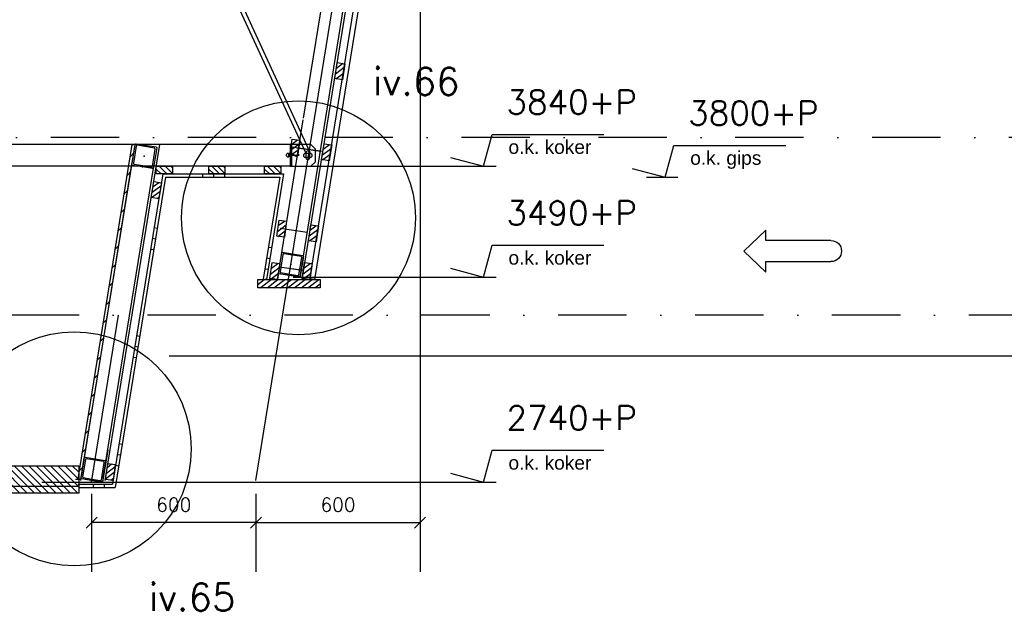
# Model space of a CAD drawing. Extents: x 0 to 259347, y 0 to 198427.
# Tile 30 of 54: x 126531 to 130128, y 94714 to 96876. Entities that reach past the tile are written whole.
import ezdxf

# ---------------------------------------------------------------- set-up
doc = ezdxf.new("R2010")
doc.units = 0
doc.header["$LTSCALE"] = 20
doc.header["$MEASUREMENT"] = 0
doc.header["$PDSIZE"] = -1
doc.linetypes.add('DASHDOT', pattern=[25, 12.5, -6.25, 0, -6.25])
doc.linetypes.add('DD1', pattern=[2.66667, 1.66667, -0.5, 0, -0.5])
doc.layers.get('0').update_dxf_attribs({"linetype": 'CONTINUOUS'})
doc.layers.get('DEFPOINTS').update_dxf_attribs({"linetype": 'CONTINUOUS'})
for name, color, linetype in [('_DETAILNUMMERS', 4, 'CONTINUOUS'), ('_DETAILNUMMERSTEKST', 4, 'CONTINUOUS'), ('_DRAAGCONSTRUCTIE', 4, 'CONTINUOUS'), ('A--01A1_ACEER', 1, 'CONTINUOUS'), ('A--A25--_F--3-', 9, 'CONTINUOUS'), ('A--A35--_F--3-', 9, 'CONTINUOUS'), ('A--A42--_F-23-', 9, 'CONTINUOUS'), ('A--A42--_F123-', 9, 'CONTINUOUS'), ('A--L22D2_BINNENWAND', 2, 'CONTINUOUS'), ('A--L25--_F-23-', 7, 'CONTINUOUS'), ('A--L28--', 7, 'CONTINUOUS'), ('A--L28--_F--3-', 1, 'CONTINUOUS'), ('A--L35--', 7, 'CONTINUOUS'), ('A--L35--_F-23-', 7, 'CONTINUOUS'), ('A--L35-D2-_PLAFONDS', 2, 'CONTINUOUS'), ('A--L35D1_PLAFONDS', 1, 'CONTINUOUS'), ('A--L42--', 7, 'CONTINUOUS'), ('A--L42--_F--3-', 7, 'CONTINUOUS'), ('A--L42--_F-23-', 7, 'CONTINUOUS'), ('A--M$1A-_F123-', 1, 'CONTINUOUS'), ('A--M01A1_MAATVOERING', 1, 'CONTINUOUS'), ('A--M01B1_HOOGTE_MAATV', 1, 'CONTINUOUS'), ('A--T$1A-_F123_20', 1, 'CONTINUOUS'), ('A--T01B2_HOOGTE_MAATV', 2, 'CONTINUOUS'), ('A--T01B3_HOOGTE_MAATV', 3, 'CONTINUOUS'), ('gewijzigdH', 1, 'CONTINUOUS'), ('STRAMIEN', 8, 'DD1'), ('X--LR---_CP', 7, 'CONTINUOUS')]:
    doc.layers.add(name, color=color, linetype=linetype)
doc.styles.add('ALFA-0_25', font='ROMANS')
doc.styles.add('EB2', font='ARIAL.TTF')
doc.styles.add('HIEMSTRA', font='romans.shx')
doc.styles.add('HOOGTEXT', font='ROMANS.shx', dxfattribs={"height": 2.5})
doc.dimstyles.new('STANDARD$0', dxfattribs={"dimscale": 50, "dimtxt": 2.5, "dimasz": 2, "dimexe": 2, "dimexo": 0, "dimgap": 2, "dimtad": 1, "dimdec": 0, "dimzin": 0, "dimdsep": 46, "dimtxsty": 'ALFA-0_25', "dimblk1": 'OBLIQUE', "dimblk2": 'OBLIQUE', "dimsah": 1, "dimcen": -3, "dimdle": 2, "dimclrd": 1, "dimclre": 1, "dimclrt": 2, "dimadec": 0, "dimazin": 0, "dimtfac": 0.6666666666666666, "dimtofl": 0, "dimtmove": 2, "dimatfit": 3, "dimldrblk": 'OBLIQUE', "dimfxl": 0, "dimtvp": 0.8333333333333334, "dimtolj": 1, "dimtzin": 0, "dimarcsym": 0})
pattern_1 = [(270, (0, 0), (400, 2.449212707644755e-14), []), (270, (40, 2.449212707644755e-15), (400, 2.449212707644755e-14), []), (270, (80, 4.898425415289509e-15), (400, 2.449212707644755e-14), [])]

# ---------------------------------------------------------------- blocks, each defined once
blk = doc.blocks.new('Q031607-')
at = {"layer": 'A--L35--_F-23-', "color": 1, "linetype": 'Continuous'}
blk.add_lwpolyline([(0, -15), (0, 15, 1), (0, -15)], format="xyb", dxfattribs=at)
for points in [[(0, 0), (11.76, 10), (23.53, 0), (34.12, -9), (44.71, 0), (54.12, 8), (63.53, 0), (71.76, -7), (80, 0)], [(0, 0), (80, 0)]]:
    blk.add_lwpolyline(points, dxfattribs=at)
at = {"layer": 'X--LR---_CP'}
blk.add_point((0, 0), dxfattribs=at)
blk.add_point((0, 0), dxfattribs=at)
blk.add_point((0, 0), dxfattribs=at)
blk = doc.blocks.new('*U564')
at = {"layer": 'A--A42--_F123-', "linetype": 'Continuous'}
h = blk.add_hatch(dxfattribs=at)
h.set_pattern_fill('ALFAPLST', color=256, scale=400, angle=170.7918834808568, style=0)
h.set_pattern_definition([(170.7918834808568, (0, 0), (-64.0084095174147, -394.8454425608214), []), (170.7918834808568, (-6.40084095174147, -39.48454425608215), (-64.0084095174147, -394.8454425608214), []), (170.7918834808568, (-12.80168190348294, -78.96908851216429), (-64.0084095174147, -394.8454425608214), [])])
h.paths.add_polyline_path([(0, 0), (7.05098794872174, 6), (-55.55848238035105, -380.2158770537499), (-61.48116401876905, -379.2557509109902), (-67.40384565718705, -378.2956247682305), (-7.05098794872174, -6)])
at = {"layer": 'A--L42--_F--3-', "color": 3, "linetype": 'Continuous'}
for points in [[(7.05098794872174, 6), (7.05098794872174, 6), (-55.55848238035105, -380.2158770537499), (-61.48116401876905, -379.2557509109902)], [(-7.05098794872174, -6), (-7.05098794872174, -6), (-67.40384565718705, -378.2956247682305), (-61.48116401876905, -379.2557509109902)]]:
    blk.add_lwpolyline(points, dxfattribs=at)
blk = doc.blocks.new('_OBLIQUE')
at = {"color": 0, "linetype": 'ByBlock'}
blk.add_line((-0.5, -0.5), (0.5, 0.5), dxfattribs=at)
blk = doc.blocks.new('*D458')
at = {"color": 1, "linetype": 'ByBlock'}
for p, q in [((126793.8443892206, 95142.81153887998), (126793.8443892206, 95038.00996669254)), ((127393.8443892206, 95142.81153887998), (127393.8443892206, 95038.00996669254)), ((126793.8443892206, 95038.00996669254), (127393.8443892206, 95038.00996669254))]:
    blk.add_line(p, q, dxfattribs=at)
at = {"layer": 'DEFPOINTS', "color": 0, "linetype": 'ByBlock'}
for p in [(126793.8443892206, 95142.81153887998), (127393.8443892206, 95142.81153887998), (127393.8443892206, 95038.00996669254)]:
    blk.add_point(p, dxfattribs=at)
at = {"color": 1, "linetype": 'ByBlock', "xscale": 40, "yscale": 40, "zscale": 40, "rotation": 180}
blk.add_blockref('_OBLIQUE', (126793.8443892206, 95038.00996669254), dxfattribs=at)
at = {"color": 1, "linetype": 'ByBlock', "xscale": 40, "yscale": 40, "zscale": 40}
blk.add_blockref('_OBLIQUE', (127393.8443892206, 95038.00996669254), dxfattribs=at)
at = {"color": 2, "linetype": 'ByBlock', "insert": (127093.8443892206, 95103.00996669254), "char_height": 50, "attachment_point": 5, "style": 'ALFA-0_25'}
blk.add_mtext('\\A1;600', dxfattribs=at)
blk = doc.blocks.new('Q020609-')
at = {"layer": 'A--L28--_F--3-', "color": 4, "linetype": 'Continuous'}
blk.add_lwpolyline([(-40.0147963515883, 0.0585206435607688), (-40.0147963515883, 37.05852064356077, -0.4142135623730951), (-37.0147963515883, 40.05852064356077), (36.9852036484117, 40.05852064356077, -0.4142135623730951), (39.9852036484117, 37.05852064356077), (39.9852036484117, -36.94147935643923, -0.4142135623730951), (36.9852036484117, -39.94147935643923), (-37.0147963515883, -39.94147935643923, -0.4142135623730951), (-40.0147963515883, -36.94147935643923), (-40.0147963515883, 0.0585206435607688), (-35.0147963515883, 0.0585206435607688), (-35.0147963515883, -31.94147935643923, 0.4142135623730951), (-32.0147963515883, -34.94147935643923), (31.9852036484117, -34.94147935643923, 0.4142135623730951), (34.9852036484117, -31.94147935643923), (34.9852036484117, 32.05852064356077, 0.4142135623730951), (31.9852036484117, 35.05852064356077), (-32.0147963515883, 35.05852064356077, 0.4142135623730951), (-35.0147963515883, 32.05852064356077), (-35.0147963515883, 0.0585206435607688)], format="xyb", close=True, dxfattribs=at)
at = {"layer": 'X--LR---_CP', "color": 4, "linetype": 'Continuous'}
for p in [(-40.0147963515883, 0.0585206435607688), (0, 0), (39.9852036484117, 0.0585206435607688)]:
    blk.add_point(p, dxfattribs=at)
blk = doc.blocks.new('*D459')
at = {"color": 1, "linetype": 'ByBlock'}
for p, q in [((126793.8443892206, 95142.81153887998), (126793.8443892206, 95038.00996669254)), ((127393.8443892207, 95142.81153887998), (127393.8443892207, 95038.00996669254)), ((127393.8443892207, 95038.00996669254), (126793.8443892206, 95038.00996669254))]:
    blk.add_line(p, q, dxfattribs=at)
at = {"layer": 'DEFPOINTS', "color": 0, "linetype": 'ByBlock'}
for p in [(126793.8443892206, 95142.81153887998), (127393.8443892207, 95142.81153887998), (126793.8443892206, 95038.00996669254)]:
    blk.add_point(p, dxfattribs=at)
at = {"color": 1, "linetype": 'ByBlock', "xscale": 40, "yscale": 40, "zscale": 40, "rotation": 180}
blk.add_blockref('_OBLIQUE', (126793.8443892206, 95038.00996669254), dxfattribs=at)
at = {"color": 1, "linetype": 'ByBlock', "xscale": 40, "yscale": 40, "zscale": 40}
blk.add_blockref('_OBLIQUE', (127393.8443892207, 95038.00996669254), dxfattribs=at)
at = {"color": 2, "linetype": 'ByBlock', "insert": (127093.8443892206, 95103.00996669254), "char_height": 50, "attachment_point": 5, "style": 'ALFA-0_25'}
blk.add_mtext('\\A1;600', dxfattribs=at)
blk = doc.blocks.new('*U563')
at = {"layer": 'A--A42--_F123-', "linetype": 'Continuous'}
h = blk.add_hatch(dxfattribs=at)
h.set_pattern_fill('ALFAPLST', color=256, scale=400, angle=170.793880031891, style=0)
h.set_pattern_definition([(170.793880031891, (0, 0), (-63.99465054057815, -394.8476727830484), []), (170.793880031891, (-6.399465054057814, -39.48476727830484), (-63.99465054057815, -394.8476727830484), []), (170.793880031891, (-12.79893010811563, -78.96953455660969), (-63.99465054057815, -394.8476727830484), [])])
h.paths.add_polyline_path([(0, 0), (-5.105847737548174, 6), (-188.8380983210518, -1127.629935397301), (-183.7322505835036, -1133.629935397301), (-178.6264028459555, -1139.629935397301), (5.105847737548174, -6)])
at = {"layer": 'A--L42--_F--3-', "color": 3, "linetype": 'Continuous'}
for points in [[(-5.105847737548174, 6), (-5.105847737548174, 6), (-188.8380983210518, -1127.629935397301), (-188.8380983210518, -1127.629935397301)], [(5.105847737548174, -6), (5.105847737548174, -6), (-178.6264028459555, -1139.629935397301), (-178.6264028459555, -1139.629935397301)]]:
    blk.add_lwpolyline(points, dxfattribs=at)
blk = doc.blocks.new('*U562')
at = {"layer": 'A--A42--_F123-', "linetype": 'Continuous'}
h = blk.add_hatch(dxfattribs=at)
h.set_pattern_fill('ALFAPLST', color=256, scale=400, angle=-90, style=0)
h.set_pattern_definition(pattern_1)
h.paths.add_polyline_path([(0, 0), (0, 6), (122.9711116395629, 6), (128.0769593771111, 0), (133.1828071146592, -6), (0, -6)])
at = {"layer": 'A--L42--_F--3-', "color": 3, "linetype": 'Continuous'}
for points in [[(0, 0), (0, 6), (122.9711116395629, 6), (122.9711116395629, 6)], [(0, 0), (0, -6), (133.1828071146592, -6), (133.1828071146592, -6)]]:
    blk.add_lwpolyline(points, dxfattribs=at)
blk = doc.blocks.new('*U561')
at = {"layer": 'A--A42--_F123-', "linetype": 'Continuous'}
h = blk.add_hatch(dxfattribs=at)
h.set_pattern_fill('ALFAPLST', color=256, scale=400, angle=-90, style=0)
h.set_pattern_definition(pattern_1)
h.paths.add_polyline_path([(0, 0), (-5.105847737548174, 6), (436.3911408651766, 6), (429.3401529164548, 0), (422.2891649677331, -6), (5.105847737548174, -6)])
at = {"layer": 'A--L42--_F--3-', "color": 3, "linetype": 'Continuous'}
for points in [[(-5.105847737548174, 6), (-5.105847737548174, 6), (436.3911408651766, 6), (436.3911408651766, 6)], [(5.105847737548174, -6), (5.105847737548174, -6), (422.2891649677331, -6), (422.2891649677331, -6)]]:
    blk.add_lwpolyline(points, dxfattribs=at)
blk = doc.blocks.new('*U560')
at = {"layer": 'A--A42--_F-23-', "linetype": 'Continuous'}
h = blk.add_hatch(dxfattribs=at)
h.set_pattern_fill('ALFALINE', color=256, scale=40, style=0)
h.set_pattern_definition([(45, (-126749.3739571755, -95196.67756058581), (-28.2842712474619, 28.2842712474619), [])])
h.paths.add_polyline_path([(0, 0), (-4.935733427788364, 0.7990841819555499), (193.0066684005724, 1223.43738882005), (197.9424018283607, 1222.638304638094), (202.8781352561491, 1221.839220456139), (4.935733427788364, -0.7990841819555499)])
at = {"layer": 'A--L42--_F-23-', "color": 2, "linetype": 'Continuous'}
for points in [[(0, 0), (-4.935733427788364, 0.7990841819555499), (193.0066684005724, 1223.43738882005), (197.9424018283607, 1222.638304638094)], [(0, 0), (4.935733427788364, -0.7990841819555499), (202.8781352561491, 1221.839220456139), (197.9424018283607, 1222.638304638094)]]:
    blk.add_lwpolyline(points, dxfattribs=at)
blk = doc.blocks.new('HOOGTEP')
at = {"layer": 'A--M01A1_MAATVOERING'}
for p, q in [((0, 0), (0.6242222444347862, 2.329629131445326)), ((0.6242222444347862, 2.329629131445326), (8.79409522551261, 2.329629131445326)), ((-2.414814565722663, 0.647047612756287), (0, 0))]:
    blk.add_line(p, q, dxfattribs=at)
at = {"layer": 'A--M01B1_HOOGTE_MAATV'}
blk.add_line((-1.37860708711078, 0), (0.9114254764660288, 0), dxfattribs=at)
at = {"layer": 'A--T01B2_HOOGTE_MAATV', "style": 'HOOGTEXT', "flags": 4}
blk.add_attdef('TEKST', (1.839745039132, -0.6710995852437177), '', height=1.5, dxfattribs=at)
at = {"layer": 'A--T01B3_HOOGTE_MAATV', "style": 'HOOGTEXT', "flags": 4}
blk.add_attdef('HOOGTE', (1.672616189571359, 3.819477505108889), '', height=1.75, dxfattribs=at)

msp = doc.modelspace()

# ---------------------------------------------------------------- hatches: boundary and pattern name
at = {"layer": 'A--01A1_ACEER', "linetype": 'Continuous'}
h = msp.add_hatch(dxfattribs=at)
h.set_pattern_fill('ANSI31', color=256, scale=150, style=0)
h.set_pattern_definition([(135, (289067.9395052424, 200.0000000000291), (13.25825214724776, 13.25825214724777), [])])
h.paths.add_polyline_path([(126746.8934832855, 95145.88383259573), (122089.6465138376, 95145.89901861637), (122089.6465138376, 95245.89901861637), (126746.8934832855, 95245.88383259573)])
at = {"layer": 'A--A25--_F--3-'}
h = msp.add_hatch(dxfattribs=at)
h.set_pattern_fill('ALFALINE', color=256, scale=15, angle=-8.000000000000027, style=0, pattern_type=2)
h.set_pattern_definition([(36.99999999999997, (127664.5015733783, 96663.04227891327), (-9.027225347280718, 11.9795326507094), [])])
h.paths.add_polyline_path([(127682.3263986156, 96660.53716309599), (127690.5376115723, 96718.96297915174), (127718.265117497, 96715.06613232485), (127710.0539045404, 96656.6403162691)])
h = msp.add_hatch(dxfattribs=at)
h.set_pattern_fill('ALFALINE', color=256, scale=15, angle=-8.000000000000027, style=0, pattern_type=2)
h.set_pattern_definition([(36.99999999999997, (127500.3999029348, 96383.28138603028), (-9.027225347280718, 11.9795326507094), [])])
h.paths.add_polyline_path([(127518.2247281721, 96380.776270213), (127526.4359411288, 96439.20208626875), (127554.1634470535, 96435.30523944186), (127545.9522340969, 96376.87942338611)])
h = msp.add_hatch(dxfattribs=at)
h.set_pattern_fill('ALFALINE', color=256, scale=15, angle=-9.362376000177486, style=0, pattern_type=2)
h.set_pattern_definition([(35.63762399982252, (127615.9713193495, 96367.57481579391), (-8.739851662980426, 12.19077491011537), [])])
h.paths.add_polyline_path([(127633.7315449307, 96364.64661031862), (127643.3295517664, 96422.86068305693), (127670.9565693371, 96418.30569676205), (127661.3585625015, 96360.09162402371)])
h = msp.add_hatch(dxfattribs=at)
h.set_pattern_fill('ALFALINE', color=256, scale=15, angle=89.99999999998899, style=0, pattern_type=2)
h.set_pattern_definition([(134.999999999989, (126967.2994918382, 95544.11381509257), (-10.60660171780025, -10.60660171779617), [])])
h.paths.add_polyline_path([(127088.8405907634, 96312.11381509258), (127029.8405907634, 96312.11381509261), (127029.8405907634, 96340.11381509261), (127088.8405907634, 96340.1138150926)])
h = msp.add_hatch(dxfattribs=at)
h.set_pattern_fill('ALFALINE', color=256, scale=15, angle=89.99999999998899, style=0, pattern_type=2)
h.set_pattern_definition([(134.999999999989, (127159.1873895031, 95544.11381509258), (-10.60660171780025, -10.60660171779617), [])])
h.paths.add_polyline_path([(127280.7284884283, 96312.1138150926), (127221.7284884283, 96312.11381509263), (127221.7284884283, 96340.11381509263), (127280.7284884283, 96340.11381509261)])
h = msp.add_hatch(dxfattribs=at)
h.set_pattern_fill('ALFALINE', color=256, scale=15, angle=89.99999999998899, style=0, pattern_type=2)
h.set_pattern_definition([(134.999999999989, (127362.9696269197, 95544.11381509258), (-10.60660171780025, -10.60660171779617), [])])
h.paths.add_polyline_path([(127484.5107258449, 96312.1138150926), (127425.5107258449, 96312.11381509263), (127425.5107258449, 96340.11381509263), (127484.5107258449, 96340.11381509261)])
h = msp.add_hatch(dxfattribs=at)
h.set_pattern_fill('ALFALINE', color=256, scale=15, angle=-9.362376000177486, style=0, pattern_type=2)
h.set_pattern_definition([(35.63762399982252, (126872.0423010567, 95478.94072566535), (-8.739851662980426, 12.19077491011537), [])])
h.paths.add_polyline_path([(127011.343625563, 96226.01252019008), (127020.9416323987, 96284.22659292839), (127048.5686499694, 96279.6716066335), (127038.9706431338, 96221.45753389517)])
h = msp.add_hatch(dxfattribs=at)
h.set_pattern_fill('ALFALINE', color=256, scale=15, angle=-8.000000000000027, style=0, pattern_type=2)
h.set_pattern_definition([(36.99999999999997, (127452.4235635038, 96087.0700226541), (-9.027225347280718, 11.9795326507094), [])])
h.paths.add_polyline_path([(127470.2483887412, 96084.56490683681), (127478.4596016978, 96142.99072289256), (127506.1871076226, 96139.09387606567), (127497.975894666, 96080.66806000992)])
h = msp.add_hatch(dxfattribs=at)
h.set_pattern_fill('ALFALINE', color=256, scale=15, angle=-8.000000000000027, style=0, pattern_type=2)
h.set_pattern_definition([(36.99999999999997, (127568.5491124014, 96070.3459602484), (-9.027225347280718, 11.9795326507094), [])])
h.paths.add_polyline_path([(127586.3739376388, 96067.84084443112), (127594.5851505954, 96126.26666048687), (127622.3126565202, 96122.36981365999), (127614.1014435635, 96063.94399760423)])
h = msp.add_hatch(dxfattribs=at)
h.set_pattern_fill('ALFALINE', color=256, scale=15, angle=-8.000000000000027, style=0, pattern_type=2)
h.set_pattern_definition([(36.99999999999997, (127305.7350694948, 95182.2999022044), (-9.027225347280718, 11.9795326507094), [])])
h.paths.add_polyline_path([(127445.1009936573, 95929.79478638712), (127453.3122066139, 95988.22060244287), (127481.0397125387, 95984.32375561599), (127472.828499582, 95925.89793956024)])
h = msp.add_hatch(dxfattribs=at)
h.set_pattern_fill('ALFALINE', color=256, scale=15, angle=-8.000000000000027, style=0, pattern_type=2)
h.set_pattern_definition([(36.99999999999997, (127423.8702705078, 95182.2999022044), (-9.027225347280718, 11.9795326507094), [])])
h.paths.add_polyline_path([(127563.2361946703, 95929.79478638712), (127571.447407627, 95988.22060244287), (127599.1749135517, 95984.32375561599), (127590.9637005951, 95925.89793956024)])
h = msp.add_hatch(dxfattribs=at)
h.set_pattern_fill('ALFALINE', color=256, scale=15, angle=-8.000000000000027, style=0, pattern_type=2)
h.set_pattern_definition([(36.99999999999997, (600, 0), (-9.027225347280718, 11.9795326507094), [])])
h.paths.add_polyline_path([(127629.1383577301, 95895.89793803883), (127400.3239766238, 95895.89793803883), (127400.3239766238, 95925.89793803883), (127629.1383577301, 95925.89793803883)])
h = msp.add_hatch(dxfattribs=at)
h.set_pattern_fill('ALFALINE', color=256, scale=15, angle=-8.000000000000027, style=0, pattern_type=2)
h.set_pattern_definition([(36.99999999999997, (126823.8702705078, 95182.2999022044), (-9.027225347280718, 11.9795326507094), [])])
h.paths.add_polyline_path([(126844.3014812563, 95195.87814543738), (126852.512694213, 95254.30396149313), (126880.2402001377, 95250.40711466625), (126872.0289871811, 95191.9812986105)])

# ---------------------------------------------------------------- linework, layer by layer
at = {"color": 10}
for p, q in [((127393.8443892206, 95191.42985785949), (127993.8443892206, 98895.89793803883)), ((126792.9484031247, 95185.89793803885), (126891.7480126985, 95795.89793803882))]:
    msp.add_line(p, q, dxfattribs=at)
at = {"color": 4}
for p, q in [((127567.9800478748, 96516.3375371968), (127953.3231222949, 98895.89793803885)), ((127555.0011146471, 95935.89793803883), (128032.8829350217, 98884.78821836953)), ((127591.9385183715, 96658.84171208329), (127591.9385183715, 96658.84171208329)), ((127472.8285104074, 95925.89793803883), (127566.9622434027, 96510.0534968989)), ((126753.8937969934, 95191.98129708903), (126939.5773176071, 96340.11381509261)), ((126836.0664012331, 95201.98129708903), (127020.5062371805, 96340.1138150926)), ((127555.0011146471, 95935.89793803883), (127475.7698616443, 95946.96177768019))]:
    msp.add_line(p, q, dxfattribs=at)
at = {"layer": '_DETAILNUMMERS'}
for centre in [(127549.3937604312, 96151.80932542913), (126730.2594564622, 95307.49047383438)]:
    msp.add_circle(centre, 427.2623505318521, dxfattribs=at)
at = {"layer": '_DRAAGCONSTRUCTIE'}
for p, q in [((127518.6969661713, 96420.11381509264), (126400.1465138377, 96420.11381509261)), ((127523.6969661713, 96420.11381509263), (127523.6969661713, 96340.11381509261)), ((127518.6969661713, 96340.11381509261), (126400.1465138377, 96340.11381509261))]:
    msp.add_line(p, q, dxfattribs=at)
msp.add_lwpolyline([(127611.3913686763, 96403.11381509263), (127594.3913686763, 96420.11381509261), (127518.6969661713, 96420.11381509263), (127518.6969661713, 96340.11381509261), (127594.3913686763, 96340.11381509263), (127611.3913686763, 96357.11381509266)], close=True, dxfattribs=at)
for points in [[(127599.6291217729, 96380.1286114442, 0.4142135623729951), (127592.6291217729, 96387.1286114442), (127574.6291217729, 96387.1286114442, 0.4142135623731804), (127567.6291217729, 96380.1286114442, 0.4142135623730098), (127574.6291217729, 96373.1286114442), (127592.6291217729, 96373.1286114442, 0.4142135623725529)], [(127583.6291217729, 96396.12861144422, 0.4142135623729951), (127576.6291217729, 96389.12861144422), (127576.6291217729, 96371.12861144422, 0.4142135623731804), (127583.6291217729, 96364.12861144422, 0.4142135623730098), (127590.6291217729, 96371.12861144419), (127590.6291217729, 96389.12861144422, 0.4142135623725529)]]:
    msp.add_lwpolyline(points, format="xyb", close=True, dxfattribs=at)
at = {"layer": 'A--01A1_ACEER'}
for p, q in [((127993.8443892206, 99791.51798253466), (127993.8443892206, 94857.79290410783)), ((127576.6291217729, 96389.12861144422), (126448.958286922, 98838.91273439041)), ((127592.5064319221, 96391.10624195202), (126465.0786694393, 98838.91273439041)), ((127530.295390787, 96340.11381509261), (128156.8096542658, 96340.11381509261)), ((127567.3418011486, 95959.007694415), (127519.1771797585, 95964.84019210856)), ((127530.2953907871, 95935.22578116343), (128156.8096542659, 95935.22578116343)), ((126852.5615856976, 95303.76899242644), (126833.4600157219, 95185.89793803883)), ((126611.7674135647, 95185.89793803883), (128156.8096542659, 95185.89793803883)), ((126735.1485925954, 95196.43331936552), (126750.1169186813, 95196.43342250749)), ((126770.1523281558, 95196.1572525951), (126833.4600157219, 95185.89793803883)), ((126793.8443892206, 95086.99384753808), (126793.8443892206, 94857.79290410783)), ((127393.8443892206, 95086.99384753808), (127393.8443892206, 94857.79290410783))]:
    msp.add_line(p, q, dxfattribs=at)
at = {"layer": 'A--A35--_F--3-'}
for p, q in [((127638.5740564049, 96393.73194103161), (127523.5877106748, 96409.78861616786)), ((127631.2191191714, 96394.75898330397), (127543.0485330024, 96407.07111001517)), ((127581.4009552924, 96098.80481200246), (127482.0983120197, 96112.67141740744)), ((127567.3418011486, 95959.007694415), (127479.1712149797, 95971.3198211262))]:
    msp.add_line(p, q, dxfattribs=at)
at = {"layer": 'A--L22D2_BINNENWAND'}
msp.add_line((132969.0422271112, 95645.89793803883), (127077.0998224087, 95645.89805967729), dxfattribs=at)
at = {"layer": 'A--L25--_F-23-', "color": 2, "linetype": 'Continuous'}
for p, q in [((127562.6920393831, 95925.89793803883), (128037.8482131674, 98856.71426348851)), ((127590.9637114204, 95925.89793803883), (128066.1198852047, 98856.71426348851)), ((127609.1383577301, 95925.89793803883), (128084.2945315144, 98856.71426348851)), ((126843.7573259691, 95191.98129708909), (127042.8093937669, 96420.11381509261)), ((127609.1383577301, 95925.89793803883), (127591.3113258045, 95928.38730195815))]:
    msp.add_line(p, q, dxfattribs=at)
for points in [[(127682.3263986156, 96660.53716309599), (127690.5376115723, 96718.96297915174), (127718.265117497, 96715.06613232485), (127710.0539045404, 96656.6403162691)], [(127518.2247281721, 96380.776270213), (127526.4359411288, 96439.20208626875), (127554.1634470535, 96435.30523944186), (127545.9522340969, 96376.87942338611)], [(127633.7315449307, 96364.64661031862), (127643.3295517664, 96422.86068305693), (127670.9565693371, 96418.30569676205), (127661.3585625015, 96360.09162402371)], [(127088.8405907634, 96312.11381509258), (127029.8405907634, 96312.11381509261), (127029.8405907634, 96340.11381509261), (127088.8405907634, 96340.1138150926)], [(127280.7284884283, 96312.1138150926), (127221.7284884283, 96312.11381509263), (127221.7284884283, 96340.11381509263), (127280.7284884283, 96340.11381509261)], [(127484.5107258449, 96312.1138150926), (127425.5107258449, 96312.11381509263), (127425.5107258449, 96340.11381509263), (127484.5107258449, 96340.11381509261)], [(127011.343625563, 96226.01252019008), (127020.9416323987, 96284.22659292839), (127048.5686499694, 96279.6716066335), (127038.9706431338, 96221.45753389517)], [(127470.2483887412, 96084.56490683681), (127478.4596016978, 96142.99072289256), (127506.1871076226, 96139.09387606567), (127497.975894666, 96080.66806000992)], [(127586.3739376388, 96067.84084443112), (127594.5851505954, 96126.26666048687), (127622.3126565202, 96122.36981365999), (127614.1014435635, 96063.94399760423)], [(127445.1009936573, 95929.79478638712), (127453.3122066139, 95988.22060244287), (127481.0397125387, 95984.32375561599), (127472.828499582, 95925.89793956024)], [(127563.2361946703, 95929.79478638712), (127571.447407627, 95988.22060244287), (127599.1749135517, 95984.32375561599), (127590.9637005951, 95925.89793956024)], [(127629.1383577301, 95895.89793803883), (127400.3239766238, 95895.89793803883), (127400.3239766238, 95925.89793803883), (127629.1383577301, 95925.89793803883)], [(126844.3014812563, 95195.87814543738), (126852.512694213, 95254.30396149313), (126880.2402001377, 95250.40711466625), (126872.0289871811, 95191.9812986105)]]:
    msp.add_lwpolyline(points, close=True, dxfattribs=at)
at = {"layer": 'A--L35-D2-_PLAFONDS'}
msp.add_lwpolyline([(122093.8682683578, 95170.86503617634), (126746.8934832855, 95170.88383259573), (126746.8934832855, 95145.88383259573), (122093.8682683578, 95145.86503617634)], dxfattribs=at)
at = {"layer": 'A--L35D1_PLAFONDS', "linetype": 'Continuous'}
msp.add_lwpolyline([(126746.8934832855, 95145.88383259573), (122089.6465138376, 95145.89901861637), (122089.6465138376, 95245.89901861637), (126746.8934832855, 95245.88383259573)], close=True, dxfattribs=at)
at = {"layer": 'gewijzigdH', "linetype": 'Continuous'}
for p, q in [((129256.3813318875, 96107.25603642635), (129177.0213318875, 96030.45603642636)), ((129256.3813318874, 96068.85603642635), (129256.3813318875, 96107.25603642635)), ((129494.9074341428, 96068.85603642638), (129256.3813318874, 96068.85603642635)), ((129494.9074341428, 96068.85603642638), (129256.3813318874, 96068.85603642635)), ((129177.0213318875, 96030.45603642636), (129256.3813318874, 95953.65603642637)), ((129256.3813318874, 95953.65603642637), (129256.3813318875, 95992.0560364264)), ((129256.3813318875, 95992.0560364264), (129494.9074341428, 95992.05603642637)), ((129256.3813318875, 95992.0560364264), (129494.9074341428, 95992.05603642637))]:
    msp.add_line(p, q, dxfattribs=at)
at = {"layer": 'gewijzigdH', "linetype": 'Continuous', "extrusion": (2.62773933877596e-33, 7.643061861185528e-34, -0.9999999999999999)}
msp.add_ellipse((129494.9074341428, 96030.45603642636), major_axis=(27.15290039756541, 27.15290039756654), ratio=0.9999999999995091, start_param=-0.7853981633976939, end_param=2.356194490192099, dxfattribs=at)
at = {"layer": 'STRAMIEN', "linetype": 'DASHDOT'}
for p, q in [((145898.3262870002, 96445.89793803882), (124613.7371458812, 96445.89793803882)), ((145751.5183236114, 95795.89793803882), (108470.3965138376, 95795.89793803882))]:
    msp.add_line(p, q, dxfattribs=at)
at = {"layer": 'X--LR---_CP'}
for p in [(127445.1009936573, 95929.79478638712), (127445.1009936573, 95929.79478638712), (127563.2361946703, 95929.79478638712), (127563.2361946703, 95929.79478638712), (127590.9637005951, 95925.89793956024), (126844.3014812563, 95195.87814543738), (126844.3014812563, 95195.87814543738), (126872.0289871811, 95191.9812986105)]:
    msp.add_point(p, dxfattribs=at)

# ---------------------------------------------------------------- block references
at = {"color": 3}
ref = msp.add_blockref('HOOGTEP', (128225.7400086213, 96340.11381509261), dxfattribs=dict(at, xscale=50, yscale=50))
ref.add_attrib('HOOGTE', '3840+P', (128309.3708180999, 96531.08769034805), dxfattribs={"layer": 'A--T01B3_HOOGTE_MAATV', "height": 87.5, "style": 'HOOGTEXT', "flags": 4})
ref = msp.add_blockref('HOOGTEP', (128889.639893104, 96300.11381509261), dxfattribs=dict(at, xscale=50, yscale=50))
ref.add_attrib('HOOGTE', '3800+P', (128973.2707025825, 96491.08769034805), dxfattribs={"layer": 'A--T01B3_HOOGTE_MAATV', "height": 87.5, "style": 'HOOGTEXT', "flags": 4})
ref = msp.add_blockref('HOOGTEP', (128225.7400086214, 95935.22578116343), dxfattribs=dict(at, xscale=50, yscale=50))
ref.add_attrib('HOOGTE', '3490+P', (128309.3708181, 96126.19965641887), dxfattribs={"layer": 'A--T01B3_HOOGTE_MAATV', "height": 87.5, "style": 'HOOGTEXT', "flags": 4})
ref = msp.add_blockref('HOOGTEP', (128225.7400086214, 95185.89793803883), dxfattribs=dict(at, xscale=50, yscale=50))
ref.add_attrib('HOOGTE', '2740+P', (128309.3708181, 95376.87181329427), dxfattribs={"layer": 'A--T01B3_HOOGTE_MAATV', "height": 87.5, "style": 'HOOGTEXT', "flags": 4})
at = {"layer": 'A--L28--', "rotation": 80.79989308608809}
for p in [(126986.1401722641, 96377.19971268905), (127521.8409428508, 95980.92054608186), (126800.3839356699, 95231.79699882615)]:
    msp.add_blockref('Q020609-', p, dxfattribs=at)
at = {"layer": 'A--L35--', "xscale": -0.5, "yscale": 0.5, "rotation": 180}
msp.add_blockref('Q031607-', (127512.3969661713, 96380.89793803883), dxfattribs=at)
at = {"layer": 'A--L42--'}
for name, p in [('*U560', (126749.3739571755, 95196.67756058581)), ('*U563', (127058.6788492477, 96306.11381509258)), ('*U561', (127058.6788492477, 96306.11381509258)), ('*U564', (127488.0190021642, 96306.11381509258)), ('*U562', (126746.8696392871, 95172.48387969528))]:
    msp.add_blockref(name, p, dxfattribs=at)

# ---------------------------------------------------------------- texts
at = {"layer": '_DETAILNUMMERSTEKST', "style": 'HIEMSTRA'}
for s, p in [('iv.66', (127821.1976852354, 96600.30770249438)), ('iv.65', (127002.0633812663, 94715.45881800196))]:
    msp.add_text(s, height=100, dxfattribs=at).set_placement(p)
at = {"layer": 'A--T$1A-_F123_20', "style": 'EB2'}
for s, p in [('o.k. koker ', (128316.6063648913, 96385.70382418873)), ('o.k. gips', (128980.5062493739, 96345.70382418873)), ('o.k. koker ', (128316.6063648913, 95980.81579025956)), ('o.k. koker ', (128316.6063648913, 95231.48794713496))]:
    msp.add_text(s, height=50, dxfattribs=at).set_placement(p)

# ---------------------------------------------------------------- dimensions: what is measured, and where the dimension line sits
at = {"layer": 'A--M$1A-_F123-'}
dim = msp.add_linear_dim(base=(126793.8443892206, 95038.00996669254), p1=(127393.8443892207, 95142.81153887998), p2=(126793.8443892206, 95142.81153887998), dimstyle='STANDARD$0', override={"dimscale": 20, "dimexe": 0, "dimexo": 0, "dimtxsty": 'ALFA-0_25', "dimcen": 0, "dimdle": 0, "dimclrt": 2, "dimtfac": 0.75, "dimtdec": 2, "dimtix": 0, "dimtofl": 0, "dimtvp": 1.5}, dxfattribs=at)
dim.commit()
dim.dimension.update_dxf_attribs({"geometry": '*D459', "text_midpoint": (127093.8443892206, 95103.00996669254)})
dim = msp.add_linear_dim(base=(127993.8443892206, 95038.00996669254), p1=(127393.8443892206, 95142.81153887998), p2=(127993.8443892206, 95142.81153887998), dimstyle='STANDARD$0', override={"dimscale": 20, "dimexe": 0, "dimexo": 0, "dimtxsty": 'ALFA-0_25', "dimcen": 0, "dimdle": 0, "dimclrt": 2, "dimtfac": 0.75, "dimtdec": 2, "dimtix": 0, "dimtofl": 0, "dimtvp": 1.5}, dxfattribs=at)
dim.commit()
dim.dimension.update_dxf_attribs({"geometry": '*D458', "text_midpoint": (127693.8443892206, 95103.00996669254), "insert": (600, 0)})

doc.saveas('drawing.dxf')
